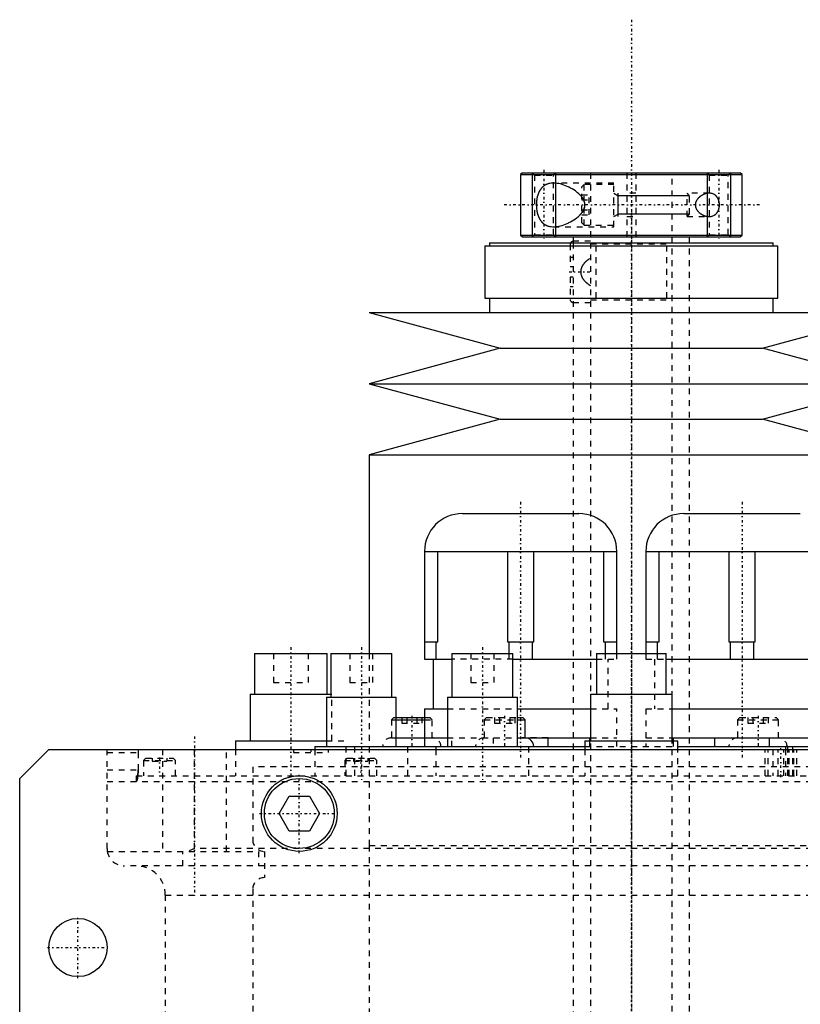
# Model space of a CAD drawing. Extents: x -105 to 105, y -137 to 442.
# Tile 9 of 10: x -105 to 29, y 273 to 442. Entities that reach past the tile are written whole.
import ezdxf

# ---------------------------------------------------------------- set-up
doc = ezdxf.new("R2010")
doc.units = 0
doc.linetypes.add('CENTER', pattern=[1.5, 0.45, -0.5, 0.05, -0.5])
doc.linetypes.add('DASHED', pattern=[2, 1, -1])
for name, color, linetype in [('AM_0', 7, 'CONTINUOUS'), ('AM_10', 7, 'CONTINUOUS'), ('AM_3', 7, 'DASHED'), ('AM_7', 7, 'CENTER')]:
    doc.layers.add(name, color=color, linetype=linetype)

msp = doc.modelspace()

# ---------------------------------------------------------------- linework, layer by layer
at = {"layer": 'AM_0', "color": 7, "linetype": 'CONTINUOUS'}
for p, q in [((-18.7, 415.5), (-19, 415.2)), ((-19, 415.2), (-19, 404.8)), ((-19, 415.2), (19, 415.2)), ((-18.7, 415.5), (18.7, 415.5)), ((19, 415.2), (18.7, 415.5)), ((19, 404.8), (19, 415.2)), ((-19, 404.8), (-18.7, 404.5)), ((-19, 404.8), (19, 404.8)), ((-18.7, 404.5), (18.7, 404.5)), ((-10, 404.5), (-10, 403.5)), ((10, 403.5), (10, 404.5)), ((18.7, 404.5), (19, 404.8)), ((-25.15, 403), (-25.15, 394)), ((-25.15, 403), (25.15, 403)), ((-24.35, 403.5), (-24.35, 403)), ((-24.35, 403.5), (24.35, 403.5)), ((24.35, 403), (24.35, 403.5)), ((25.15, 394), (25.15, 403)), ((-25.15, 394), (25.15, 394)), ((-24.35, 394), (-24.35, 391.5)), ((24.35, 391.5), (24.35, 394)), ((-45, 391.5), (-22.5, 385.4)), ((-45, 391.5), (45, 391.5)), ((22.5, 385.4), (45, 391.5)), ((-22.5, 385.4), (-45, 379.3)), ((-22.5, 385.4), (22.5, 385.4)), ((45, 379.3), (22.5, 385.4)), ((-45, 379.3), (-22.5, 373.2)), ((-45, 379.3), (45, 379.3)), ((22.5, 373.2), (45, 379.3)), ((-22.5, 373.2), (-45, 367.1)), ((-22.5, 373.2), (22.5, 373.2)), ((45, 367.1), (22.5, 373.2)), ((-45, 367.1), (-45, 333)), ((-45, 367.1), (45, 367.1)), ((-29.01, 357), (-8.99, 357)), ((8.99, 357), (29.01, 357)), ((-35.5, 350.51), (-2.5, 350.51)), ((-35.5, 350.51), (-35.5, 332)), ((-35.5, 350.47), (-2.5, 350.47)), ((-33.23, 335), (-33.23, 350.47)), ((-21.27, 350.47), (-21.27, 335)), ((-16.73, 335), (-16.73, 350.47)), ((-4.77, 350.47), (-4.77, 335)), ((-2.5, 333), (-2.5, 350.51)), ((2.5, 350.51), (35.5, 350.51)), ((2.5, 350.51), (2.5, 333)), ((2.5, 350.47), (35.5, 350.47)), ((4.77, 335), (4.77, 350.47)), ((16.73, 350.47), (16.73, 335)), ((21.27, 335), (21.27, 350.47)), ((-35.5, 335), (-33.23, 335)), ((-33.48, 332), (-33.48, 335)), ((-21.27, 335), (-16.73, 335)), ((-21.02, 335), (-21.02, 333)), ((-16.98, 332), (-16.98, 335)), ((-4.77, 335), (-2.5, 335)), ((-4.52, 335), (-4.52, 333)), ((2.5, 335), (4.77, 335)), ((4.52, 333), (4.52, 335)), ((16.73, 335), (21.27, 335)), ((16.98, 335), (16.98, 332)), ((21.02, 332), (21.02, 335)), ((-64.69, 333), (-64.69, 326)), ((-64.69, 333), (-52.19, 333)), ((-52.19, 326), (-52.19, 333)), ((-51.6, 333), (-51.6, 325.5)), ((-51.6, 333), (-41.1, 333)), ((-41.1, 325.5), (-41.1, 333)), ((-35.5, 332), (-30.82, 332)), ((-34, 332), (-34, 323.5)), ((-30.82, 333), (-30.82, 325.5)), ((-30.82, 333), (-20.32, 333)), ((-20.32, 325.5), (-20.32, 333)), ((-20.32, 332), (-6, 332)), ((-6, 333), (-6, 326)), ((-6, 333), (6, 333)), ((6, 326), (6, 333)), ((6, 332), (35.5, 332)), ((-65.44, 326), (-65.44, 318)), ((-65.44, 326), (-51.59, 326)), ((-52.35, 325.5), (-52.35, 317)), ((-52.35, 325.5), (-40.35, 325.5)), ((-40.35, 317), (-40.35, 325.5)), ((-31.57, 325.5), (-31.57, 317)), ((-31.57, 325.5), (-19.57, 325.5)), ((-19.57, 317), (-19.57, 325.5)), ((-7, 326), (-7, 318)), ((-7, 326), (7, 326)), ((7, 318), (7, 326)), ((-35.5, 323.5), (-35.5, 317)), ((-35.5, 323.5), (-31.58, 323.5)), ((-19.57, 323.5), (-6.99, 323.5)), ((7, 323.5), (35.5, 323.5)), ((-40.35, 322), (-35.5, 322)), ((-40.35, 321.6), (-35.5, 321.6)), ((-19.57, 322), (-18.65, 322)), ((-19.57, 321.6), (-18.25, 321.6)), ((-18.25, 321.6), (-18.65, 322)), ((-18.25, 318.5), (-18.25, 321.6)), ((-67.94, 318), (-67.94, 316.5)), ((-67.94, 318), (-52.34, 318)), ((-40.35, 318.5), (-31.58, 318.5)), ((-19.57, 318.5), (-6.99, 318.5)), ((-14.29, 317), (-14.29, 318.5)), ((-8, 318), (-8, 316.5)), ((-8, 318), (8, 318)), ((-7.21, 318.5), (-7.21, 318)), ((6.99, 318.5), (41.17, 318.5)), ((7.21, 318), (7.21, 318.5)), ((8, 316.5), (8, 318)), ((14.29, 318.5), (14.29, 317)), ((23.71, 317), (23.71, 318.5)), ((-105, 311.5), (-100, 316.5)), ((-100, 316.5), (100, 316.5)), ((-54.35, 317), (-54.35, 316.5)), ((-54.35, 317), (-33.57, 317)), ((-38.35, 316.5), (-38.35, 317)), ((-33.57, 317), (-33.57, 316.5)), ((-33.57, 317), (-8, 317)), ((-17.57, 316.5), (-17.57, 317)), ((8.01, 317), (47.5, 317)), ((26.48, 317), (26.48, 316.5)), ((26.87, 316.5), (26.87, 317)), ((-105, 21.5), (-105, 311.5)), ((-60.46, 305.5), (-58.73, 308.5)), ((-58.73, 308.5), (-55.27, 308.5)), ((-55.27, 308.5), (-53.54, 305.5)), ((-58.73, 302.5), (-60.46, 305.5)), ((-53.54, 305.5), (-55.27, 302.5)), ((-55.27, 302.5), (-58.73, 302.5))]:
    msp.add_line(p, q, dxfattribs=at)
for centre, radius in [((-57, 305.5), 6.5), ((-57, 305.5), 6), ((-95, 282.5), 5)]:
    msp.add_circle(centre, radius, dxfattribs=at)
for centre, radius, start, end in [((-10, 403.25), 0.5, 90, 150), ((-29.01, 350.51), 6.49, 90, 180), ((-8.99, 350.51), 6.49, 0, 90), ((8.99, 350.51), 6.49, 90, 180), ((-18.25, 317), 1.5, 0, 90)]:
    msp.add_arc(centre, radius, start, end, dxfattribs=at)
at = {"layer": 'AM_10', "color": 7, "linetype": 'CONTINUOUS'}
for p, q in [((-17, 415.5), (-17, 404.5)), ((-13, 415.5), (-13, 404.5)), ((13, 415.5), (13, 404.5)), ((17, 415.5), (17, 404.5)), ((-3, 412), (-2.26, 411.57)), ((-2.26, 408), (-2.26, 412)), ((10, 411.57), (-2.26, 411.57)), ((-3, 408), (-2.26, 408.43)), ((10, 408.43), (-2.26, 408.43))]:
    msp.add_line(p, q, dxfattribs=at)
at = {"layer": 'AM_3', "color": 6, "linetype": 'DASHED'}
for p, q in [((-17, 415.5), (-16.62, 415.12)), ((-16.62, 415.12), (-16.62, 404.88)), ((-16.62, 415.12), (-13.38, 415.12)), ((-13.38, 415.12), (-13, 415.5)), ((-13.38, 404.88), (-13.38, 415.12)), ((-7, 415.5), (-7, -110.5)), ((-0.75, 415.5), (-0.75, 404.5)), ((0.75, 415.5), (0.75, 404.5)), ((7, -110.5), (7, 415.5)), ((13, 415.5), (13.38, 415.12)), ((13.38, 415.12), (13.38, 404.88)), ((13.38, 415.12), (16.62, 415.12)), ((16.62, 415.12), (17, 415.5)), ((16.62, 404.88), (16.62, 415.12)), ((-3, 413.75), (-13.37, 413.75)), ((-8.1, 413.5), (-8.5, 413.1)), ((-8.5, 406.9), (-8.5, 413.1)), ((-3, 413.5), (-8.1, 413.5)), ((-8.1, 406.5), (-8.1, 413.5)), ((-3, 406.25), (-3, 413.75)), ((-8.5, 411.73), (-7.25, 411.73)), ((-8.5, 410.87), (-7.25, 410.87)), ((-7.25, 408.27), (-7.25, 411.73)), ((0.75, 412), (-0.75, 412)), ((13.37, 412), (9.57, 412)), ((10, 411.57), (9.57, 412)), ((9.57, 408), (9.57, 412)), ((10, 408.43), (10, 411.57)), ((-8.5, 409.13), (-7.25, 409.13)), ((-8.5, 408.27), (-7.25, 408.27)), ((-0.75, 408), (0.75, 408)), ((9.57, 408), (10, 408.43)), ((9.57, 408), (13.37, 408)), ((-13.37, 406.25), (-3, 406.25)), ((-8.5, 406.9), (-8.1, 406.5)), ((-8.1, 406.5), (-3, 406.5)), ((-16.62, 404.88), (-17, 404.5)), ((-16.62, 404.88), (-13.38, 404.88)), ((-13, 404.5), (-13.38, 404.88)), ((13.38, 404.88), (13, 404.5)), ((13.38, 404.88), (16.62, 404.88)), ((17, 404.5), (16.62, 404.88)), ((-10.5, 403.25), (-10.5, 399.4)), ((-7, 403.75), (-10, 403.75)), ((-10, 403.5), (-10, -70.5)), ((-7, 403.3), (7, 403.3)), ((-6.1, 403), (-6.1, 394)), ((6.1, 394), (6.1, 403)), ((10, -70.5), (10, 403.5)), ((-10.5, 401), (-10, 401)), ((-10.5, 399.4), (-10, 399.4)), ((-10.5, 397.6), (-10.5, 393.75)), ((-10, 397.6), (-10.5, 397.6)), ((-10.5, 396), (-10, 396)), ((-10, 393.25), (-7, 393.25)), ((-7, 393.7), (7, 393.7)), ((-64.69, 333), (-64.48, 333)), ((-61.44, 333), (-61.44, 328)), ((-55.44, 328), (-55.44, 333)), ((-48.35, 333), (-48.35, 328)), ((-45, 333), (-45, 300)), ((-44.35, 328), (-44.35, 333)), ((-20.32, 332), (-30.82, 332)), ((-27.57, 333), (-27.57, 328)), ((-23.57, 328), (-23.57, 333)), ((-21.02, 333), (-21.02, 332)), ((-6, 332), (-2.5, 332)), ((-4.52, 333), (-4.52, 332)), ((-4, 323.5), (-4, 332)), ((-2.5, 332), (-2.5, 333)), ((2.5, 333), (2.5, 332)), ((2.5, 332), (6, 332)), ((4, 332), (4, 323.5)), ((4.52, 332), (4.52, 333)), ((-61.44, 328), (-55.44, 328)), ((-48.35, 328), (-44.35, 328)), ((-27.57, 328), (-23.57, 328)), ((-65.44, 326), (-65.2, 326)), ((-51.59, 326), (-51.44, 326)), ((-51.44, 318), (-51.44, 326)), ((-31.58, 323.5), (-19.57, 323.5)), ((-6.99, 323.5), (-2.5, 323.5)), ((-2.5, 317), (-2.5, 323.5)), ((2.5, 323.5), (7, 323.5)), ((2.5, 323.5), (2.5, 317)), ((-40.77, 322), (-41.17, 321.6)), ((-41.17, 321.6), (-41.17, 318.5)), ((-41.17, 321.6), (-40.35, 321.6)), ((-40.77, 322), (-40.35, 322)), ((-39.4, 322), (-39.4, 321)), ((-38.54, 322), (-38.54, 321)), ((-36.81, 322), (-36.81, 321)), ((-35.94, 322), (-35.94, 321)), ((-35.5, 322), (-34.57, 322)), ((-35.5, 321.6), (-34.17, 321.6)), ((-34.17, 321.6), (-34.57, 322)), ((-34.17, 318.5), (-34.17, 321.6)), ((-24.85, 322), (-25.25, 321.6)), ((-25.25, 321.6), (-25.25, 318.5)), ((-25.25, 321.6), (-19.57, 321.6)), ((-24.85, 322), (-19.57, 322)), ((-23.48, 322), (-23.48, 321)), ((-22.62, 322), (-22.62, 321)), ((-20.88, 322), (-20.88, 321)), ((-20.02, 322), (-20.02, 321)), ((18.65, 322), (18.25, 321.6)), ((18.25, 321.6), (18.25, 318.5)), ((18.25, 321.6), (25.25, 321.6)), ((18.65, 322), (24.85, 322)), ((20.02, 322), (20.02, 321)), ((20.88, 322), (20.88, 321)), ((22.62, 322), (22.62, 321)), ((23.48, 322), (23.48, 321)), ((25.25, 321.6), (24.85, 322)), ((25.25, 318.5), (25.25, 321.6)), ((-39.4, 321), (-35.94, 321)), ((-23.48, 321), (-20.02, 321)), ((20.02, 321), (23.48, 321)), ((-67.94, 318), (-67.61, 318)), ((-52.34, 318), (-48.94, 318)), ((-48.94, 312), (-48.94, 318)), ((-41.17, 318.5), (-40.35, 318.5)), ((-31.58, 318.5), (-19.57, 318.5)), ((-30.79, 317), (-30.79, 318.5)), ((-23.71, 318.5), (-23.71, 317)), ((-14.29, 318.5), (-18.72, 318.5)), ((-7.21, 318), (-7.21, 317)), ((-6.99, 318.5), (-2.5, 318.5)), ((2.5, 318.5), (6.99, 318.5)), ((7.21, 317), (7.21, 318)), ((-90, 299.5), (-90, 316.5)), ((-80.5, 316.5), (-80.5, 299)), ((-75, 299.5), (-75, 316.5)), ((-69.5, 299), (-69.5, 316.5)), ((-67.94, 316.5), (-67.94, 312)), ((-58, 316.5), (-58, 316)), ((-54.35, 316.5), (-54.35, 312)), ((-52, 316), (-52, 316.5)), ((-47.5, 317), (-47.5, 312)), ((-38.35, 312), (-38.35, 316.5)), ((-33.57, 317), (-28.95, 317)), ((-33.57, 316.5), (-33.57, 312)), ((-17.57, 317), (-16.75, 317)), ((-17.57, 312), (-17.57, 316.5)), ((-8, 317), (8.01, 317)), ((-8, 316.5), (-8, 312)), ((8, 312), (8, 316.5)), ((16.75, 317), (34.26, 317)), ((22.98, 312), (22.98, 316.5)), ((23.48, 312), (23.48, 316.5)), ((24.29, 316.5), (24.29, 312)), ((25.19, 312), (25.19, 316.5)), ((26.19, 312), (26.19, 316.5)), ((26.48, 316.5), (26.48, 312)), ((26.87, 312), (26.87, 316.5)), ((27.09, 312), (27.09, 316.5)), ((27.7, 312), (27.7, 317)), ((27.9, 312), (27.9, 316.5)), ((28.4, 312), (28.4, 316.5)), ((-90, 316), (-84.68, 316)), ((-84.68, 316), (-84.68, 313)), ((-83.35, 315), (-83.75, 314.6)), ((-83.75, 314.6), (-83.75, 312)), ((-83.75, 314.6), (-78.25, 314.6)), ((-83.35, 315), (-78.65, 315)), ((-82.25, 315), (-82.25, 314.5)), ((-82.25, 314.5), (-79.75, 314.5)), ((-81, 315), (-81, 314.5)), ((-79.75, 315), (-79.75, 314.5)), ((-78.25, 314.6), (-78.65, 315)), ((-78.25, 312), (-78.25, 314.6)), ((-58, 316), (-52, 316)), ((-48.81, 315), (-49.21, 314.6)), ((-49.21, 314.6), (-49.21, 312)), ((-49.21, 314.6), (-43.71, 314.6)), ((-48.81, 315), (-44.11, 315)), ((-47.71, 315), (-47.71, 314.5)), ((-47.71, 314.5), (-45.21, 314.5)), ((-46.46, 315), (-46.46, 314.5)), ((-45.21, 315), (-45.21, 314.5)), ((-43.71, 314.6), (-44.11, 315)), ((-43.71, 312), (-43.71, 314.6)), ((-90, 313), (-84.68, 313)), ((-65, 313.5), (-65, 301)), ((65, 313.5), (-65, 313.5)), ((-85, 312), (-85, 311)), ((-85, 312), (85, 312)), ((-90, 311), (90, 311)), ((-75, 299.5), (-76.12, 299)), ((75, 299.5), (-75, 299.5)), ((-45, 300), (-45, 265.5)), ((-45, 300), (45, 300)), ((-45, 300), (0, 300)), ((-89.96, 299), (-64, 299)), ((-77, 296.5), (-77, 299)), ((-64, 299), (-64, 296.5)), ((-63, 299), (-63, 294.5)), ((87, 296.5), (-87, 296.5)), ((-65, 292.5), (-65, 37.5)), ((-80, 291.5), (-80, 30)), ((-80, 291.5), (80, 291.5))]:
    msp.add_line(p, q, dxfattribs=at)
for points in [[(-13.37, 413.75, 0), (-13.5, 413.75, 0), (-13.76, 413.73, 0), (-14.01, 413.69, 0), (-14.14, 413.66, 0), (-14.27, 413.63, 0), (-14.41, 413.58, 0), (-14.45, 413.57, 0), (-14.49, 413.55, 0), (-14.51, 413.54, 0), (-14.53, 413.53, 0), (-14.57, 413.52, 0), (-14.61, 413.5, 0), (-14.65, 413.48, 0), (-14.69, 413.46, 0), (-14.73, 413.44, 0), (-14.74, 413.43, 0), (-14.76, 413.42, 0), (-14.8, 413.4, 0), (-14.84, 413.38, 0), (-14.88, 413.35, 0), (-14.91, 413.33, 0), (-14.95, 413.3, 0), (-14.97, 413.29, 0), (-14.98, 413.28, 0), (-15.02, 413.25, 0), (-15.06, 413.23, 0), (-15.09, 413.2, 0), (-15.12, 413.17, 0), (-15.16, 413.14, 0), (-15.17, 413.13, 0), (-15.19, 413.11, 0), (-15.22, 413.08, 0), (-15.26, 413.05, 0), (-15.29, 413.02, 0), (-15.32, 412.99, 0), (-15.35, 412.96, 0), (-15.37, 412.94, 0), (-15.38, 412.92, 0), (-15.41, 412.89, 0), (-15.44, 412.86, 0), (-15.46, 412.84, 0), (-15.47, 412.82, 0), (-15.5, 412.78, 0), (-15.53, 412.75, 0), (-15.54, 412.73, 0), (-15.56, 412.71, 0), (-15.58, 412.67, 0), (-15.61, 412.63, 0), (-15.64, 412.59, 0), (-15.66, 412.55, 0), (-15.69, 412.51, 0), (-15.7, 412.49, 0), (-15.71, 412.47, 0), (-15.74, 412.43, 0), (-15.76, 412.39, 0), (-15.79, 412.34, 0), (-15.81, 412.3, 0), (-15.83, 412.25, 0), (-15.84, 412.23, 0), (-15.86, 412.21, 0), (-15.88, 412.16, 0), (-15.9, 412.11, 0), (-15.92, 412.06, 0), (-15.94, 412.01, 0), (-15.96, 411.96, 0), (-15.97, 411.94, 0), (-15.98, 411.91, 0), (-16, 411.86, 0), (-16.02, 411.81, 0), (-16.04, 411.75, 0), (-16.06, 411.7, 0), (-16.07, 411.64, 0), (-16.08, 411.62, 0), (-16.09, 411.59, 0), (-16.11, 411.53, 0), (-16.12, 411.48, 0), (-16.14, 411.42, 0), (-16.15, 411.36, 0), (-16.17, 411.3, 0), (-16.17, 411.27, 0), (-16.18, 411.24, 0), (-16.19, 411.19, 0), (-16.2, 411.13, 0), (-16.21, 411.1, 0), (-16.21, 411.07, 0), (-16.22, 411.01, 0), (-16.23, 410.95, 0), (-16.24, 410.92, 0), (-16.24, 410.89, 0), (-16.25, 410.82, 0), (-16.26, 410.76, 0), (-16.27, 410.7, 0), (-16.27, 410.64, 0), (-16.28, 410.58, 0), (-16.28, 410.55, 0), (-16.29, 410.52, 0), (-16.29, 410.46, 0), (-16.3, 410.4, 0), (-16.3, 410.33, 0), (-16.3, 410.27, 0), (-16.3, 410.21, 0), (-16.3, 410.18, 0), (-16.31, 410.15, 0), (-16.31, 410.09, 0), (-16.31, 410.03, 0), (-16.31, 410, 0)], [(-8.5, 411.36, 0), (-8.52, 411.39, 0), (-8.55, 411.43, 0), (-8.59, 411.48, 0), (-8.61, 411.5, 0), (-8.63, 411.52, 0), (-8.67, 411.56, 0), (-8.7, 411.61, 0), (-8.74, 411.65, 0), (-8.78, 411.69, 0), (-8.82, 411.73, 0), (-8.84, 411.75, 0), (-8.86, 411.77, 0), (-8.9, 411.81, 0), (-8.95, 411.85, 0), (-9.09, 411.98, 0), (-9.22, 412.09, 0), (-9.35, 412.2, 0), (-9.61, 412.39, 0), (-9.88, 412.57, 0), (-10.15, 412.74, 0), (-10.43, 412.9, 0), (-10.72, 413.04, 0), (-10.86, 413.11, 0), (-11.01, 413.18, 0), (-11.3, 413.3, 0), (-11.59, 413.41, 0), (-11.87, 413.51, 0), (-12.16, 413.59, 0), (-12.44, 413.65, 0), (-12.58, 413.68, 0), (-12.72, 413.7, 0), (-12.98, 413.73, 0), (-13.24, 413.75, 0), (-13.37, 413.75, 0)], [(-8.5, 408.64, 0), (-8.45, 408.7, 0), (-8.35, 408.84, 0), (-8.26, 408.98, 0), (-8.22, 409.05, 0), (-8.22, 409.06, 0), (-8.2, 409.09, 0), (-8.19, 409.11, 0), (-8.19, 409.12, 0), (-8.18, 409.14, 0), (-8.17, 409.16, 0), (-8.16, 409.19, 0), (-8.14, 409.21, 0), (-8.13, 409.24, 0), (-8.12, 409.26, 0), (-8.12, 409.27, 0), (-8.11, 409.29, 0), (-8.1, 409.31, 0), (-8.09, 409.34, 0), (-8.08, 409.36, 0), (-8.07, 409.39, 0), (-8.06, 409.41, 0), (-8.06, 409.43, 0), (-8.06, 409.44, 0), (-8.05, 409.47, 0), (-8.04, 409.49, 0), (-8.03, 409.52, 0), (-8.02, 409.54, 0), (-8.02, 409.57, 0), (-8.01, 409.58, 0), (-8.01, 409.6, 0), (-8.01, 409.62, 0), (-8, 409.65, 0), (-7.99, 409.68, 0), (-7.99, 409.71, 0), (-7.99, 409.73, 0), (-7.98, 409.75, 0), (-7.98, 409.76, 0), (-7.98, 409.79, 0), (-7.97, 409.82, 0), (-7.97, 409.84, 0), (-7.97, 409.87, 0), (-7.97, 409.9, 0), (-7.97, 409.91, 0), (-7.97, 409.93, 0), (-7.97, 409.96, 0), (-7.96, 409.99, 0), (-7.96, 410, 0), (-7.96, 410.01, 0), (-7.97, 410.04, 0), (-7.97, 410.07, 0), (-7.97, 410.09, 0), (-7.97, 410.1, 0), (-7.97, 410.13, 0), (-7.97, 410.16, 0), (-7.97, 410.18, 0), (-7.98, 410.21, 0), (-7.98, 410.24, 0), (-7.98, 410.25, 0), (-7.99, 410.27, 0), (-7.99, 410.29, 0), (-7.99, 410.32, 0), (-8, 410.35, 0), (-8.01, 410.38, 0), (-8.01, 410.4, 0), (-8.01, 410.42, 0), (-8.02, 410.43, 0), (-8.02, 410.46, 0), (-8.03, 410.48, 0), (-8.04, 410.51, 0), (-8.05, 410.53, 0), (-8.06, 410.56, 0), (-8.06, 410.57, 0), (-8.06, 410.59, 0), (-8.07, 410.61, 0), (-8.08, 410.64, 0), (-8.09, 410.66, 0), (-8.1, 410.69, 0), (-8.11, 410.71, 0), (-8.12, 410.73, 0), (-8.12, 410.74, 0), (-8.13, 410.76, 0), (-8.14, 410.79, 0), (-8.16, 410.81, 0), (-8.17, 410.84, 0), (-8.18, 410.86, 0), (-8.19, 410.88, 0), (-8.19, 410.89, 0), (-8.2, 410.91, 0), (-8.22, 410.94, 0), (-8.22, 410.95, 0), (-8.26, 411.02, 0), (-8.35, 411.16, 0), (-8.45, 411.3, 0), (-8.5, 411.36, 0)], [(13.37, 412, 0), (13.34, 412, 0), (13.29, 412, 0), (13.24, 412, 0), (13.21, 411.99, 0), (13.19, 411.99, 0), (13.13, 411.99, 0), (13.08, 411.98, 0), (13.03, 411.97, 0), (12.97, 411.96, 0), (12.92, 411.95, 0), (12.89, 411.95, 0), (12.86, 411.94, 0), (12.8, 411.93, 0), (12.75, 411.91, 0), (12.69, 411.9, 0), (12.64, 411.88, 0), (12.58, 411.86, 0), (12.55, 411.85, 0), (12.53, 411.84, 0), (12.47, 411.82, 0), (12.41, 411.79, 0), (12.39, 411.78, 0), (12.36, 411.77, 0), (12.3, 411.74, 0), (12.25, 411.72, 0), (12.22, 411.7, 0), (12.19, 411.69, 0), (12.14, 411.66, 0), (12.09, 411.63, 0), (12.03, 411.6, 0), (11.98, 411.56, 0), (11.93, 411.53, 0), (11.9, 411.51, 0), (11.88, 411.49, 0), (11.83, 411.46, 0), (11.78, 411.42, 0), (11.73, 411.38, 0), (11.68, 411.34, 0), (11.63, 411.3, 0), (11.61, 411.28, 0), (11.59, 411.26, 0), (11.54, 411.21, 0), (11.5, 411.16, 0), (11.45, 411.11, 0), (11.41, 411.06, 0), (11.37, 411.01, 0), (11.34, 410.98, 0), (11.32, 410.96, 0), (11.28, 410.9, 0), (11.25, 410.84, 0), (11.21, 410.78, 0), (11.17, 410.72, 0), (11.14, 410.66, 0), (11.13, 410.62, 0), (11.11, 410.59, 0), (11.09, 410.52, 0), (11.06, 410.46, 0), (11.04, 410.39, 0), (11.02, 410.32, 0), (11.01, 410.25, 0), (11, 410.21, 0), (11, 410.18, 0), (10.99, 410.11, 0), (10.99, 410.04, 0), (10.99, 410, 0), (10.99, 409.96, 0), (10.99, 409.89, 0), (11, 409.82, 0), (11, 409.79, 0), (11.01, 409.75, 0), (11.02, 409.68, 0), (11.04, 409.61, 0), (11.06, 409.54, 0), (11.09, 409.48, 0), (11.11, 409.41, 0), (11.13, 409.38, 0), (11.14, 409.34, 0), (11.17, 409.28, 0), (11.21, 409.22, 0), (11.25, 409.16, 0), (11.28, 409.1, 0), (11.32, 409.04, 0), (11.34, 409.02, 0), (11.37, 408.99, 0), (11.41, 408.94, 0), (11.45, 408.89, 0), (11.5, 408.84, 0), (11.54, 408.79, 0), (11.59, 408.74, 0), (11.61, 408.72, 0), (11.63, 408.7, 0), (11.68, 408.66, 0), (11.73, 408.62, 0), (11.78, 408.58, 0), (11.83, 408.54, 0), (11.88, 408.51, 0), (11.9, 408.49, 0), (11.93, 408.47, 0), (11.98, 408.44, 0), (12.03, 408.4, 0), (12.09, 408.37, 0), (12.14, 408.34, 0), (12.19, 408.31, 0), (12.22, 408.3, 0), (12.25, 408.28, 0), (12.3, 408.26, 0), (12.36, 408.23, 0), (12.39, 408.22, 0), (12.41, 408.21, 0), (12.47, 408.18, 0), (12.53, 408.16, 0), (12.55, 408.15, 0), (12.58, 408.14, 0), (12.64, 408.12, 0), (12.69, 408.1, 0), (12.75, 408.09, 0), (12.8, 408.07, 0), (12.86, 408.06, 0), (12.89, 408.05, 0), (12.92, 408.05, 0), (12.97, 408.04, 0), (13.03, 408.03, 0), (13.08, 408.02, 0), (13.13, 408.01, 0), (13.19, 408.01, 0), (13.21, 408.01, 0), (13.24, 408, 0), (13.29, 408, 0), (13.34, 408, 0), (13.37, 408, 0)], [(15.12, 410, 0), (15.12, 410.02, 0), (15.12, 410.05, 0), (15.12, 410.08, 0), (15.12, 410.1, 0), (15.12, 410.12, 0), (15.12, 410.15, 0), (15.12, 410.18, 0), (15.12, 410.22, 0), (15.11, 410.25, 0), (15.11, 410.28, 0), (15.11, 410.3, 0), (15.11, 410.32, 0), (15.1, 410.35, 0), (15.1, 410.38, 0), (15.09, 410.42, 0), (15.09, 410.45, 0), (15.08, 410.48, 0), (15.08, 410.5, 0), (15.07, 410.51, 0), (15.07, 410.55, 0), (15.06, 410.58, 0), (15.06, 410.59, 0), (15.05, 410.61, 0), (15.04, 410.64, 0), (15.03, 410.67, 0), (15.03, 410.69, 0), (15.03, 410.71, 0), (15.02, 410.74, 0), (15.01, 410.77, 0), (15, 410.8, 0), (14.99, 410.83, 0), (14.98, 410.86, 0), (14.97, 410.87, 0), (14.96, 410.89, 0), (14.95, 410.92, 0), (14.94, 410.95, 0), (14.93, 410.97, 0), (14.92, 411, 0), (14.9, 411.03, 0), (14.9, 411.04, 0), (14.89, 411.06, 0), (14.88, 411.08, 0), (14.86, 411.11, 0), (14.85, 411.14, 0), (14.83, 411.16, 0), (14.82, 411.19, 0), (14.81, 411.2, 0), (14.81, 411.21, 0), (14.79, 411.23, 0), (14.78, 411.26, 0), (14.76, 411.28, 0), (14.74, 411.3, 0), (14.73, 411.33, 0), (14.72, 411.34, 0), (14.71, 411.35, 0), (14.7, 411.37, 0), (14.68, 411.39, 0), (14.66, 411.41, 0), (14.65, 411.43, 0), (14.63, 411.45, 0), (14.62, 411.46, 0), (14.61, 411.47, 0), (14.6, 411.49, 0), (14.58, 411.51, 0), (14.57, 411.52, 0), (14.56, 411.53, 0), (14.54, 411.54, 0), (14.52, 411.56, 0), (14.51, 411.57, 0), (14.5, 411.58, 0), (14.49, 411.6, 0), (14.47, 411.61, 0), (14.45, 411.63, 0), (14.43, 411.65, 0), (14.41, 411.66, 0), (14.4, 411.67, 0), (14.39, 411.68, 0), (14.37, 411.69, 0), (14.35, 411.71, 0), (14.33, 411.72, 0), (14.3, 411.74, 0), (14.28, 411.75, 0), (14.27, 411.76, 0), (14.26, 411.76, 0), (14.24, 411.77, 0), (14.22, 411.79, 0), (14.14, 411.83, 0), (14.01, 411.89, 0), (13.87, 411.93, 0), (13.8, 411.95, 0), (13.73, 411.97, 0), (13.58, 411.99, 0), (13.44, 412, 0), (13.37, 412, 0)], [(-16.31, 410, 0), (-16.31, 409.97, 0), (-16.31, 409.91, 0), (-16.31, 409.85, 0), (-16.3, 409.82, 0), (-16.3, 409.79, 0), (-16.3, 409.73, 0), (-16.3, 409.67, 0), (-16.3, 409.6, 0), (-16.29, 409.54, 0), (-16.29, 409.48, 0), (-16.28, 409.45, 0), (-16.28, 409.42, 0), (-16.27, 409.36, 0), (-16.27, 409.3, 0), (-16.26, 409.24, 0), (-16.25, 409.18, 0), (-16.24, 409.11, 0), (-16.24, 409.08, 0), (-16.23, 409.05, 0), (-16.22, 408.99, 0), (-16.21, 408.93, 0), (-16.21, 408.9, 0), (-16.2, 408.87, 0), (-16.19, 408.81, 0), (-16.18, 408.76, 0), (-16.17, 408.73, 0), (-16.17, 408.7, 0), (-16.15, 408.64, 0), (-16.14, 408.58, 0), (-16.12, 408.52, 0), (-16.11, 408.47, 0), (-16.09, 408.41, 0), (-16.08, 408.38, 0), (-16.07, 408.36, 0), (-16.06, 408.3, 0), (-16.04, 408.25, 0), (-16.02, 408.19, 0), (-16, 408.14, 0), (-15.98, 408.09, 0), (-15.97, 408.06, 0), (-15.96, 408.04, 0), (-15.94, 407.99, 0), (-15.92, 407.94, 0), (-15.9, 407.89, 0), (-15.88, 407.84, 0), (-15.86, 407.79, 0), (-15.84, 407.77, 0), (-15.83, 407.75, 0), (-15.81, 407.7, 0), (-15.79, 407.66, 0), (-15.76, 407.61, 0), (-15.74, 407.57, 0), (-15.71, 407.53, 0), (-15.7, 407.51, 0), (-15.69, 407.49, 0), (-15.66, 407.45, 0), (-15.64, 407.41, 0), (-15.61, 407.37, 0), (-15.58, 407.33, 0), (-15.56, 407.29, 0), (-15.54, 407.27, 0), (-15.53, 407.25, 0), (-15.5, 407.22, 0), (-15.47, 407.18, 0), (-15.46, 407.16, 0), (-15.44, 407.14, 0), (-15.41, 407.11, 0), (-15.38, 407.08, 0), (-15.37, 407.06, 0), (-15.35, 407.04, 0), (-15.32, 407.01, 0), (-15.29, 406.98, 0), (-15.26, 406.95, 0), (-15.22, 406.92, 0), (-15.19, 406.89, 0), (-15.17, 406.87, 0), (-15.16, 406.86, 0), (-15.12, 406.83, 0), (-15.09, 406.8, 0), (-15.06, 406.77, 0), (-15.02, 406.75, 0), (-14.98, 406.72, 0), (-14.97, 406.71, 0), (-14.95, 406.7, 0), (-14.91, 406.67, 0), (-14.88, 406.65, 0), (-14.84, 406.62, 0), (-14.8, 406.6, 0), (-14.76, 406.58, 0), (-14.74, 406.57, 0), (-14.73, 406.56, 0), (-14.69, 406.54, 0), (-14.65, 406.52, 0), (-14.61, 406.5, 0), (-14.57, 406.48, 0), (-14.53, 406.47, 0), (-14.51, 406.46, 0), (-14.49, 406.45, 0), (-14.45, 406.43, 0), (-14.41, 406.42, 0), (-14.27, 406.37, 0), (-14.14, 406.34, 0), (-14.01, 406.31, 0), (-13.76, 406.27, 0), (-13.5, 406.25, 0), (-13.37, 406.25, 0)], [(13.37, 408, 0), (13.44, 408, 0), (13.58, 408.01, 0), (13.73, 408.03, 0), (13.8, 408.05, 0), (13.87, 408.07, 0), (14.01, 408.11, 0), (14.14, 408.17, 0), (14.22, 408.21, 0), (14.24, 408.23, 0), (14.26, 408.24, 0), (14.27, 408.24, 0), (14.28, 408.25, 0), (14.3, 408.26, 0), (14.33, 408.28, 0), (14.35, 408.29, 0), (14.37, 408.31, 0), (14.39, 408.32, 0), (14.4, 408.33, 0), (14.41, 408.34, 0), (14.43, 408.35, 0), (14.45, 408.37, 0), (14.47, 408.39, 0), (14.49, 408.4, 0), (14.5, 408.42, 0), (14.51, 408.43, 0), (14.52, 408.44, 0), (14.54, 408.46, 0), (14.56, 408.47, 0), (14.57, 408.48, 0), (14.58, 408.49, 0), (14.6, 408.51, 0), (14.61, 408.53, 0), (14.62, 408.54, 0), (14.63, 408.55, 0), (14.65, 408.57, 0), (14.66, 408.59, 0), (14.68, 408.61, 0), (14.7, 408.63, 0), (14.71, 408.65, 0), (14.72, 408.66, 0), (14.73, 408.67, 0), (14.74, 408.7, 0), (14.76, 408.72, 0), (14.78, 408.74, 0), (14.79, 408.77, 0), (14.81, 408.79, 0), (14.81, 408.8, 0), (14.82, 408.81, 0), (14.83, 408.84, 0), (14.85, 408.86, 0), (14.86, 408.89, 0), (14.88, 408.92, 0), (14.89, 408.94, 0), (14.9, 408.96, 0), (14.9, 408.97, 0), (14.92, 409, 0), (14.93, 409.03, 0), (14.94, 409.05, 0), (14.95, 409.08, 0), (14.96, 409.11, 0), (14.97, 409.13, 0), (14.98, 409.14, 0), (14.99, 409.17, 0), (15, 409.2, 0), (15.01, 409.23, 0), (15.02, 409.26, 0), (15.03, 409.29, 0), (15.03, 409.31, 0), (15.03, 409.33, 0), (15.04, 409.36, 0), (15.05, 409.39, 0), (15.06, 409.41, 0), (15.06, 409.42, 0), (15.07, 409.45, 0), (15.07, 409.49, 0), (15.08, 409.5, 0), (15.08, 409.52, 0), (15.09, 409.55, 0), (15.09, 409.58, 0), (15.1, 409.62, 0), (15.1, 409.65, 0), (15.11, 409.68, 0), (15.11, 409.7, 0), (15.11, 409.72, 0), (15.11, 409.75, 0), (15.12, 409.78, 0), (15.12, 409.82, 0), (15.12, 409.85, 0), (15.12, 409.88, 0), (15.12, 409.9, 0), (15.12, 409.92, 0), (15.12, 409.95, 0), (15.12, 409.98, 0), (15.12, 410, 0)], [(-13.37, 406.25, 0), (-13.24, 406.25, 0), (-12.98, 406.27, 0), (-12.72, 406.3, 0), (-12.58, 406.32, 0), (-12.44, 406.35, 0), (-12.16, 406.41, 0), (-11.87, 406.49, 0), (-11.59, 406.59, 0), (-11.3, 406.7, 0), (-11.01, 406.82, 0), (-10.86, 406.89, 0), (-10.72, 406.96, 0), (-10.43, 407.1, 0), (-10.15, 407.26, 0), (-9.88, 407.43, 0), (-9.61, 407.61, 0), (-9.35, 407.8, 0), (-9.22, 407.91, 0), (-9.09, 408.02, 0), (-8.95, 408.15, 0), (-8.9, 408.19, 0), (-8.86, 408.23, 0), (-8.84, 408.25, 0), (-8.82, 408.27, 0), (-8.78, 408.31, 0), (-8.74, 408.35, 0), (-8.7, 408.39, 0), (-8.67, 408.44, 0), (-8.63, 408.48, 0), (-8.61, 408.5, 0), (-8.59, 408.52, 0), (-8.55, 408.57, 0), (-8.52, 408.61, 0), (-8.5, 408.64, 0)], [(-7, 400.85, 0), (-7.15, 400.76, 0), (-7.31, 400.66, 0), (-7.36, 400.62, 0), (-7.41, 400.59, 0), (-7.43, 400.57, 0), (-7.45, 400.56, 0), (-7.5, 400.52, 0), (-7.54, 400.49, 0), (-7.59, 400.46, 0), (-7.63, 400.42, 0), (-7.68, 400.38, 0), (-7.7, 400.37, 0), (-7.72, 400.35, 0), (-7.76, 400.31, 0), (-7.8, 400.27, 0), (-7.82, 400.26, 0), (-7.84, 400.24, 0), (-7.88, 400.2, 0), (-7.92, 400.16, 0), (-7.94, 400.14, 0), (-7.96, 400.12, 0), (-8, 400.08, 0), (-8.04, 400.04, 0), (-8.07, 400, 0), (-8.11, 399.96, 0), (-8.14, 399.92, 0), (-8.16, 399.9, 0), (-8.18, 399.88, 0), (-8.21, 399.83, 0), (-8.24, 399.79, 0), (-8.27, 399.75, 0), (-8.3, 399.7, 0), (-8.33, 399.66, 0), (-8.35, 399.63, 0), (-8.36, 399.61, 0), (-8.39, 399.56, 0), (-8.42, 399.51, 0), (-8.45, 399.46, 0), (-8.47, 399.41, 0), (-8.5, 399.36, 0), (-8.51, 399.33, 0), (-8.52, 399.3, 0), (-8.54, 399.25, 0), (-8.57, 399.2, 0), (-8.58, 399.14, 0), (-8.6, 399.09, 0), (-8.62, 399.03, 0), (-8.63, 399, 0), (-8.63, 398.98, 0), (-8.65, 398.92, 0), (-8.66, 398.86, 0), (-8.67, 398.81, 0), (-8.68, 398.75, 0), (-8.68, 398.69, 0), (-8.69, 398.67, 0), (-8.69, 398.64, 0), (-8.69, 398.58, 0), (-8.69, 398.53, 0), (-8.69, 398.5, 0), (-8.69, 398.47, 0), (-8.69, 398.42, 0), (-8.69, 398.36, 0), (-8.69, 398.33, 0), (-8.68, 398.31, 0), (-8.68, 398.25, 0), (-8.67, 398.19, 0), (-8.66, 398.14, 0), (-8.65, 398.08, 0), (-8.63, 398.02, 0), (-8.63, 398, 0), (-8.62, 397.97, 0), (-8.6, 397.91, 0), (-8.58, 397.86, 0), (-8.57, 397.8, 0), (-8.54, 397.75, 0), (-8.52, 397.7, 0), (-8.51, 397.67, 0), (-8.5, 397.64, 0), (-8.47, 397.59, 0), (-8.45, 397.54, 0), (-8.42, 397.49, 0), (-8.39, 397.44, 0), (-8.36, 397.39, 0), (-8.35, 397.37, 0), (-8.33, 397.34, 0), (-8.3, 397.3, 0), (-8.27, 397.25, 0), (-8.24, 397.21, 0), (-8.21, 397.17, 0), (-8.18, 397.12, 0), (-8.16, 397.1, 0), (-8.14, 397.08, 0), (-8.11, 397.04, 0), (-8.07, 397, 0), (-8.04, 396.96, 0), (-8, 396.92, 0), (-7.96, 396.88, 0), (-7.94, 396.86, 0), (-7.92, 396.84, 0), (-7.88, 396.8, 0), (-7.84, 396.76, 0), (-7.82, 396.74, 0), (-7.8, 396.73, 0), (-7.76, 396.69, 0), (-7.72, 396.65, 0), (-7.7, 396.63, 0), (-7.68, 396.62, 0), (-7.63, 396.58, 0), (-7.59, 396.54, 0), (-7.54, 396.51, 0), (-7.5, 396.48, 0), (-7.45, 396.44, 0), (-7.43, 396.43, 0), (-7.41, 396.41, 0), (-7.36, 396.38, 0), (-7.31, 396.34, 0), (-7.15, 396.24, 0), (-7, 396.15, 0)], [(-84.59, 316.5, 0), (-84.59, 316.5, 0), (-84.59, 316.5, 0), (-84.59, 316.5, 0), (-84.6, 316.5, 0), (-84.6, 316.5, 0), (-84.6, 316.5, 0), (-84.6, 316.5, 0), (-84.6, 316.5, 0), (-84.6, 316.5, 0), (-84.6, 316.5, 0), (-84.6, 316.5, 0), (-84.6, 316.5, 0), (-84.61, 316.49, 0), (-84.61, 316.49, 0), (-84.61, 316.49, 0), (-84.61, 316.49, 0), (-84.61, 316.49, 0), (-84.61, 316.49, 0), (-84.61, 316.49, 0), (-84.61, 316.49, 0), (-84.61, 316.48, 0), (-84.61, 316.48, 0), (-84.62, 316.48, 0), (-84.62, 316.48, 0), (-84.62, 316.48, 0), (-84.62, 316.48, 0), (-84.62, 316.48, 0), (-84.62, 316.47, 0), (-84.62, 316.47, 0), (-84.62, 316.47, 0), (-84.62, 316.47, 0), (-84.63, 316.46, 0), (-84.63, 316.46, 0), (-84.63, 316.46, 0), (-84.63, 316.46, 0), (-84.63, 316.46, 0), (-84.63, 316.45, 0), (-84.63, 316.45, 0), (-84.63, 316.45, 0), (-84.63, 316.44, 0), (-84.63, 316.44, 0), (-84.64, 316.44, 0), (-84.64, 316.44, 0), (-84.64, 316.43, 0), (-84.64, 316.43, 0), (-84.64, 316.42, 0), (-84.64, 316.42, 0), (-84.64, 316.42, 0), (-84.64, 316.42, 0), (-84.64, 316.41, 0), (-84.64, 316.41, 0), (-84.65, 316.4, 0), (-84.65, 316.4, 0), (-84.65, 316.4, 0), (-84.65, 316.39, 0), (-84.65, 316.39, 0), (-84.65, 316.39, 0), (-84.65, 316.38, 0), (-84.65, 316.38, 0), (-84.65, 316.37, 0), (-84.65, 316.37, 0), (-84.65, 316.37, 0), (-84.65, 316.36, 0), (-84.66, 316.36, 0), (-84.66, 316.35, 0), (-84.66, 316.35, 0), (-84.66, 316.35, 0), (-84.66, 316.34, 0), (-84.66, 316.34, 0), (-84.66, 316.34, 0), (-84.66, 316.33, 0), (-84.66, 316.33, 0), (-84.66, 316.32, 0), (-84.66, 316.32, 0), (-84.66, 316.31, 0), (-84.66, 316.31, 0), (-84.66, 316.3, 0), (-84.66, 316.3, 0), (-84.66, 316.29, 0), (-84.67, 316.29, 0), (-84.67, 316.28, 0), (-84.67, 316.27, 0), (-84.67, 316.27, 0), (-84.67, 316.27, 0), (-84.67, 316.26, 0), (-84.67, 316.26, 0), (-84.67, 316.25, 0), (-84.67, 316.24, 0), (-84.67, 316.24, 0), (-84.67, 316.23, 0), (-84.67, 316.23, 0), (-84.67, 316.22, 0), (-84.67, 316.22, 0), (-84.67, 316.21, 0), (-84.67, 316.2, 0), (-84.67, 316.2, 0), (-84.67, 316.19, 0), (-84.68, 316.19, 0), (-84.68, 316.18, 0), (-84.68, 316.18, 0), (-84.68, 316.17, 0), (-84.68, 316.16, 0), (-84.68, 316.15, 0), (-84.68, 316.15, 0), (-84.68, 316.15, 0), (-84.68, 316.14, 0), (-84.68, 316.13, 0), (-84.68, 316.13, 0), (-84.68, 316.13, 0), (-84.68, 316.12, 0), (-84.68, 316.11, 0), (-84.68, 316.11, 0), (-84.68, 316.1, 0), (-84.68, 316.1, 0), (-84.68, 316.09, 0), (-84.68, 316.08, 0), (-84.68, 316.08, 0), (-84.68, 316.07, 0), (-84.68, 316.06, 0), (-84.68, 316.06, 0), (-84.68, 316.05, 0), (-84.68, 316.05, 0), (-84.68, 316.04, 0), (-84.68, 316.03, 0), (-84.68, 316.02, 0), (-84.68, 316.02, 0), (-84.68, 316.02, 0), (-84.68, 316.01, 0), (-84.68, 316, 0), (-84.68, 316, 0)], [(-84.68, 313, 0), (-84.68, 312.99, 0), (-84.68, 312.96, 0), (-84.68, 312.93, 0), (-84.68, 312.92, 0), (-84.68, 312.9, 0), (-84.68, 312.87, 0), (-84.68, 312.84, 0), (-84.68, 312.82, 0), (-84.68, 312.79, 0), (-84.68, 312.76, 0), (-84.68, 312.74, 0), (-84.69, 312.73, 0), (-84.69, 312.7, 0), (-84.69, 312.67, 0), (-84.69, 312.64, 0), (-84.69, 312.61, 0), (-84.69, 312.58, 0), (-84.69, 312.57, 0), (-84.69, 312.56, 0), (-84.69, 312.53, 0), (-84.69, 312.5, 0), (-84.69, 312.48, 0), (-84.69, 312.47, 0), (-84.7, 312.44, 0), (-84.7, 312.41, 0), (-84.7, 312.4, 0), (-84.7, 312.38, 0), (-84.7, 312.36, 0), (-84.7, 312.33, 0), (-84.7, 312.3, 0), (-84.71, 312.27, 0), (-84.71, 312.24, 0), (-84.71, 312.23, 0), (-84.71, 312.22, 0), (-84.71, 312.19, 0), (-84.71, 312.16, 0), (-84.72, 312.14, 0), (-84.72, 312.11, 0), (-84.72, 312.08, 0), (-84.72, 312.07, 0), (-84.72, 312.06, 0), (-84.73, 312.03, 0), (-84.73, 312, 0), (-84.73, 311.98, 0), (-84.73, 311.95, 0), (-84.74, 311.93, 0), (-84.74, 311.92, 0), (-84.74, 311.9, 0), (-84.74, 311.88, 0), (-84.74, 311.86, 0), (-84.75, 311.83, 0), (-84.75, 311.81, 0), (-84.75, 311.78, 0), (-84.76, 311.77, 0), (-84.76, 311.76, 0), (-84.76, 311.74, 0), (-84.76, 311.72, 0), (-84.77, 311.7, 0), (-84.77, 311.67, 0), (-84.77, 311.65, 0), (-84.77, 311.64, 0), (-84.78, 311.63, 0), (-84.78, 311.61, 0), (-84.78, 311.59, 0), (-84.78, 311.58, 0), (-84.79, 311.57, 0), (-84.79, 311.55, 0), (-84.79, 311.53, 0), (-84.79, 311.52, 0), (-84.8, 311.51, 0), (-84.8, 311.5, 0), (-84.8, 311.48, 0), (-84.81, 311.46, 0), (-84.81, 311.44, 0), (-84.81, 311.42, 0), (-84.82, 311.41, 0), (-84.82, 311.4, 0), (-84.82, 311.39, 0), (-84.83, 311.37, 0), (-84.83, 311.35, 0), (-84.83, 311.34, 0), (-84.84, 311.32, 0), (-84.84, 311.31, 0), (-84.84, 311.31, 0), (-84.85, 311.29, 0), (-84.85, 311.28, 0), (-84.85, 311.26, 0), (-84.86, 311.25, 0), (-84.86, 311.23, 0), (-84.87, 311.23, 0), (-84.87, 311.22, 0), (-84.87, 311.21, 0), (-84.88, 311.19, 0), (-84.88, 311.18, 0), (-84.89, 311.17, 0), (-84.89, 311.16, 0), (-84.89, 311.15, 0), (-84.89, 311.15, 0), (-84.9, 311.13, 0), (-84.9, 311.12, 0), (-84.91, 311.11, 0), (-84.91, 311.1, 0), (-84.92, 311.1, 0), (-84.92, 311.09, 0), (-84.92, 311.09, 0), (-84.93, 311.08, 0), (-84.93, 311.07, 0), (-84.93, 311.07, 0), (-84.93, 311.06, 0), (-84.94, 311.06, 0), (-84.94, 311.05, 0), (-84.95, 311.05, 0), (-84.95, 311.04, 0), (-84.95, 311.04, 0), (-84.96, 311.03, 0), (-84.96, 311.03, 0), (-84.97, 311.02, 0), (-84.97, 311.02, 0), (-84.97, 311.02, 0), (-84.97, 311.01, 0), (-84.98, 311.01, 0), (-84.98, 311.01, 0), (-84.99, 311.01, 0), (-84.99, 311, 0), (-85, 311, 0), (-85, 311, 0), (-85, 311, 0), (-85.01, 311, 0), (-85.01, 311, 0), (-85.01, 311, 0)], [(-84.73, 312, 0), (-84.73, 312.03, 0), (-84.72, 312.08, 0), (-84.72, 312.13, 0), (-84.71, 312.16, 0), (-84.71, 312.18, 0), (-84.71, 312.24, 0), (-84.7, 312.29, 0), (-84.7, 312.35, 0), (-84.7, 312.4, 0), (-84.69, 312.46, 0), (-84.69, 312.49, 0), (-84.69, 312.52, 0), (-84.69, 312.57, 0), (-84.69, 312.63, 0), (-84.69, 312.69, 0), (-84.68, 312.75, 0), (-84.68, 312.8, 0), (-84.68, 312.83, 0), (-84.68, 312.86, 0), (-84.68, 312.92, 0), (-84.68, 312.97, 0), (-84.68, 313, 0)], [(-85, 311, 0), (-84.99, 311, 0), (-84.97, 311.01, 0), (-84.96, 311.03, 0), (-84.95, 311.04, 0), (-84.94, 311.05, 0), (-84.92, 311.08, 0), (-84.91, 311.12, 0), (-84.89, 311.16, 0), (-84.87, 311.21, 0), (-84.85, 311.26, 0), (-84.85, 311.29, 0), (-84.84, 311.32, 0), (-84.82, 311.38, 0), (-84.81, 311.45, 0), (-84.79, 311.52, 0), (-84.78, 311.6, 0), (-84.77, 311.68, 0), (-84.76, 311.72, 0), (-84.76, 311.77, 0), (-84.74, 311.86, 0), (-84.73, 311.95, 0), (-84.73, 312, 0)], [(-85.01, 311, 0), (-85.01, 311, 0), (-85.01, 311, 0), (-85, 311, 0), (-85, 311, 0)], [(-90, 299.5, 0), (-90, 299.42, 0), (-89.99, 299.25, 0), (-89.97, 299.08, 0), (-89.96, 299, 0)]]:
    msp.add_polyline3d(points, dxfattribs=at)
for centre, radius, start, end in [((-10, 403.25), 0.5, 150, 180), ((-10, 393.75), 0.5, 180, 270), ((-41.17, 317), 1.5, 90, 180), ((-34.17, 317), 1.5, 0, 90), ((-25.25, 317), 1.5, 90, 180), ((18.25, 317), 1.5, 90, 180), ((25.25, 317), 1.5, 0, 90), ((-63, 301), 2, 180, 270), ((-87, 299.5), 3, 189.5941, 270), ((-85, 291.5), 5, 0, 90), ((-63, 292.5), 2, 90, 180)]:
    msp.add_arc(centre, radius, start, end, dxfattribs=at)
at = {"layer": 'AM_7', "color": 4, "linetype": 'CENTER'}
for p, q in [((0, 441.8), (0, -136.8)), ((-15, 416.05), (-15, 403.95)), ((15, 416.05), (15, 403.95)), ((22, 410), (-22, 410)), ((0, 408.68), (0, 294.82)), ((-10.68, 398.5), (-6.83, 398.5)), ((-19, 359), (-19, 315)), ((19, 359), (19, 315)), ((-58.44, 334.05), (-58.44, 310.95)), ((-46.35, 334.05), (-46.35, 310.95)), ((-25.57, 334.05), (-25.57, 310.95)), ((0, 334.05), (0, -16.93)), ((-37.67, 322.25), (-37.67, 316.75)), ((-21.75, 322.25), (-21.75, 316.75)), ((21.75, 322.25), (21.75, 316.75)), ((-75, 318.75), (-75, 291.25)), ((-55, 316.52), (-55, 315.98)), ((25.69, 311.77), (25.69, 316.73)), ((-81, 315.15), (-81, 311.85)), ((-46.46, 315.15), (-46.46, 311.85)), ((-57, 298.68), (-57, 312.32)), ((-63.83, 305.5), (-50.17, 305.5)), ((0, 305.18), (0, 191.32)), ((-95, 277.25), (-95, 287.75)), ((-100.25, 282.5), (-89.75, 282.5))]:
    msp.add_line(p, q, dxfattribs=at)

doc.saveas('drawing.dxf')
